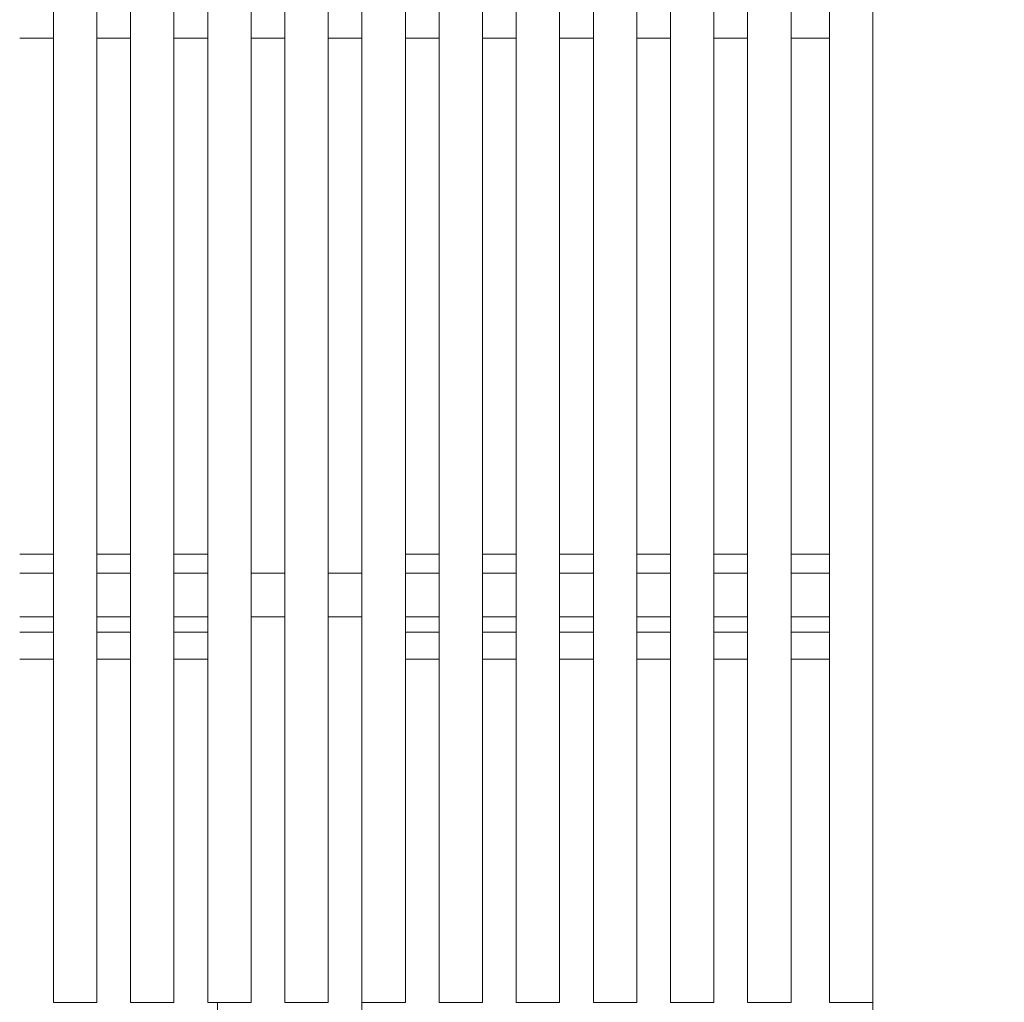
# Model space of a CAD drawing. Header units: millimetres. Extents: x -65 to 293624, y -1905 to 31061.
# Tile 150 of 256: x 106352 to 107373, y 19956 to 20976. Entities that reach past the tile are written whole.
import ezdxf

# ---------------------------------------------------------------- set-up
doc = ezdxf.new("R2010")
doc.units = ezdxf.units.MM
doc.header["$MEASUREMENT"] = 0
for name, color, linetype in [('1244 Fassaadivarustus.AR', 7, 'Continuous'), ('1245 Klaasfassaadid.AR', 7, 'Continuous'), ('1245 Sisehoovi varjestus.AR', 7, 'Continuous'), ('1253 Terrassipostid.AR', 7, 'Continuous')]:
    doc.layers.add(name, color=color, linetype=linetype)

# ---------------------------------------------------------------- blocks, each defined once
blk = doc.blocks.new('Section Element_1069_3', base_point=(20443.1, 12361.4))
at = {"layer": '1253 Terrassipostid.AR', "color": 7, "linetype": 'Continuous', "lineweight": 13}
blk.add_line((107236.9, 16346.4), (107236.9, 21735.9), dxfattribs=at)
blk = doc.blocks.new('Section Element_1078_3', base_point=(20443.1, 12361.4))
at = {"layer": '1253 Terrassipostid.AR', "color": 7, "linetype": 'Continuous', "lineweight": 13}
for p, q in [((106706.9, 20956.4), (106706.9, 20401.4)), ((106706.9, 20356.4), (106706.9, 16341.4)), ((106556.9, 16341.4), (106556.9, 19956.4))]:
    blk.add_line(p, q, dxfattribs=at)
blk = doc.blocks.new('Section Element_1241_3', base_point=(20443.1, 12361.4))
at = {"layer": '1245 Klaasfassaadid.AR', "color": 7, "linetype": 'Continuous', "lineweight": 13}
for p, q in [((106751.9, 20421.4), (106786.9, 20421.4)), ((106831.9, 20421.4), (106866.9, 20421.4)), ((106911.9, 20421.4), (106946.9, 20421.4)), ((106991.9, 20421.4), (107026.9, 20421.4)), ((107071.9, 20421.4), (107106.9, 20421.4)), ((107151.9, 20421.4), (107191.9, 20421.4)), ((107531.9, 20421.4), (107546.9, 20421.4)), ((107591.9, 20421.4), (107626.9, 20421.4)), ((107671.9, 20421.4), (107701.9, 20421.4))]:
    blk.add_line(p, q, dxfattribs=at)
blk = doc.blocks.new('Section Element_1242_3', base_point=(20443.1, 12361.4))
at = {"layer": '1245 Klaasfassaadid.AR', "color": 7, "linetype": 'Continuous', "lineweight": 13}
for p, q in [((105561.9, 20421.4), (105586.9, 20421.4)), ((105631.9, 20421.4), (105666.9, 20421.4)), ((105711.9, 20421.4), (105746.9, 20421.4)), ((105791.9, 20421.4), (105826.9, 20421.4)), ((105871.9, 20421.4), (105906.9, 20421.4)), ((105951.9, 20421.4), (105986.9, 20421.4)), ((106031.9, 20421.4), (106066.9, 20421.4)), ((106111.9, 20421.4), (106146.9, 20421.4)), ((106191.9, 20421.4), (106226.9, 20421.4)), ((106271.9, 20421.4), (106306.9, 20421.4)), ((106351.9, 20421.4), (106386.9, 20421.4)), ((106431.9, 20421.4), (106466.9, 20421.4)), ((106511.9, 20421.4), (106546.9, 20421.4))]:
    blk.add_line(p, q, dxfattribs=at)
blk = doc.blocks.new('Section Element_1677_3', base_point=(20443.1, 12361.4))
at = {"layer": '1245 Sisehoovi varjestus.AR', "color": 7, "linetype": 'Continuous', "lineweight": 13}
for p, q in [((106386.9, 20401.4), (106351.9, 20401.4)), ((106466.9, 20401.4), (106431.9, 20401.4)), ((106546.9, 20401.4), (106511.9, 20401.4)), ((106626.9, 20401.4), (106591.9, 20401.4)), ((106706.9, 20401.4), (106671.9, 20401.4)), ((106786.9, 20401.4), (106751.9, 20401.4)), ((106866.9, 20401.4), (106831.9, 20401.4)), ((106946.9, 20401.4), (106911.9, 20401.4)), ((107026.9, 20401.4), (106991.9, 20401.4)), ((107106.9, 20401.4), (107071.9, 20401.4)), ((107191.9, 20401.4), (107151.9, 20401.4)), ((106386.9, 20356.4), (106351.9, 20356.4)), ((106466.9, 20356.4), (106431.9, 20356.4)), ((106546.9, 20356.4), (106511.9, 20356.4)), ((106626.9, 20356.4), (106591.9, 20356.4)), ((106706.9, 20356.4), (106671.9, 20356.4)), ((106786.9, 20356.4), (106751.9, 20356.4)), ((106866.9, 20356.4), (106831.9, 20356.4)), ((106946.9, 20356.4), (106911.9, 20356.4)), ((107026.9, 20356.4), (106991.9, 20356.4)), ((107106.9, 20356.4), (107071.9, 20356.4)), ((107191.9, 20356.4), (107151.9, 20356.4))]:
    blk.add_line(p, q, dxfattribs=at)
blk = doc.blocks.new('Section Element_1895_3', base_point=(20443.1, 12361.4))
at = {"layer": '1245 Sisehoovi varjestus.AR', "color": 7, "linetype": 'Continuous', "lineweight": 13}
for p, q in [((106386.9, 20956.4), (106351.9, 20956.4)), ((106466.9, 20956.4), (106431.9, 20956.4)), ((106546.9, 20956.4), (106511.9, 20956.4)), ((106626.9, 20956.4), (106591.9, 20956.4)), ((106706.9, 20956.4), (106671.9, 20956.4)), ((106786.9, 20956.4), (106751.9, 20956.4)), ((106866.9, 20956.4), (106831.9, 20956.4)), ((106946.9, 20956.4), (106911.9, 20956.4)), ((107026.9, 20956.4), (106991.9, 20956.4)), ((107106.9, 20956.4), (107071.9, 20956.4)), ((107191.9, 20956.4), (107151.9, 20956.4))]:
    blk.add_line(p, q, dxfattribs=at)
blk = doc.blocks.new('Section Element_2828_3', base_point=(20443.1, 12361.4))
at = {"layer": '1244 Fassaadivarustus.AR', "color": 7, "linetype": 'Continuous', "lineweight": 13}
for p, q in [((106386.9, 20340.2), (106351.9, 20340.2)), ((106466.9, 20340.2), (106431.9, 20340.2)), ((106546.9, 20340.2), (106511.9, 20340.2)), ((106786.9, 20340.2), (106751.9, 20340.2)), ((106866.9, 20340.2), (106831.9, 20340.2)), ((106946.9, 20340.2), (106911.9, 20340.2)), ((107026.9, 20340.2), (106991.9, 20340.2)), ((107106.9, 20340.2), (107071.9, 20340.2)), ((107191.9, 20340.2), (107151.9, 20340.2)), ((106386.9, 20312.3), (106351.9, 20312.3)), ((106466.9, 20312.3), (106431.9, 20312.3)), ((106546.9, 20312.3), (106511.9, 20312.3)), ((106786.9, 20312.3), (106751.9, 20312.3)), ((106866.9, 20312.3), (106831.9, 20312.3)), ((106946.9, 20312.3), (106911.9, 20312.3)), ((107026.9, 20312.3), (106991.9, 20312.3)), ((107106.9, 20312.3), (107071.9, 20312.3)), ((107191.9, 20312.3), (107151.9, 20312.3))]:
    blk.add_line(p, q, dxfattribs=at)
blk = doc.blocks.new('Section Element_3017_3', base_point=(20443.1, 12361.4))
at = {"layer": '1245 Sisehoovi varjestus.AR', "color": 7, "linetype": 'Continuous', "lineweight": 13}
for p, q in [((106431.9, 19956.4), (106431.9, 21523)), ((106386.9, 19956.4), (106386.9, 21511.1)), ((106386.9, 19956.4), (106431.9, 19956.4))]:
    blk.add_line(p, q, dxfattribs=at)
blk = doc.blocks.new('Section Element_3018_3', base_point=(20443.1, 12361.4))
at = {"layer": '1245 Sisehoovi varjestus.AR', "color": 7, "linetype": 'Continuous', "lineweight": 13}
for p, q in [((106511.9, 19956.4), (106511.9, 21544.1)), ((106466.9, 19956.4), (106466.9, 21532.2)), ((106466.9, 19956.4), (106511.9, 19956.4))]:
    blk.add_line(p, q, dxfattribs=at)
blk = doc.blocks.new('Section Element_3019_3', base_point=(20443.1, 12361.4))
at = {"layer": '1245 Sisehoovi varjestus.AR', "color": 7, "linetype": 'Continuous', "lineweight": 13}
for p, q in [((106591.9, 19956.4), (106591.9, 21565.3)), ((106546.9, 19956.4), (106546.9, 21553.4)), ((106546.9, 19956.4), (106591.9, 19956.4))]:
    blk.add_line(p, q, dxfattribs=at)
blk = doc.blocks.new('Section Element_3020_3', base_point=(20443.1, 12361.4))
at = {"layer": '1245 Sisehoovi varjestus.AR', "color": 7, "linetype": 'Continuous', "lineweight": 13}
for p, q in [((106671.9, 19956.4), (106671.9, 21586.4)), ((106626.9, 19956.4), (106626.9, 21574.5)), ((106626.9, 19956.4), (106671.9, 19956.4))]:
    blk.add_line(p, q, dxfattribs=at)
blk = doc.blocks.new('Section Element_3021_3', base_point=(20443.1, 12361.4))
at = {"layer": '1245 Sisehoovi varjestus.AR', "color": 7, "linetype": 'Continuous', "lineweight": 13}
for p, q in [((106751.9, 19956.4), (106751.9, 21607.6)), ((106706.9, 19956.4), (106706.9, 21595.7)), ((106706.9, 19956.4), (106751.9, 19956.4))]:
    blk.add_line(p, q, dxfattribs=at)
blk = doc.blocks.new('Section Element_3022_3', base_point=(20443.1, 12361.4))
at = {"layer": '1245 Sisehoovi varjestus.AR', "color": 7, "linetype": 'Continuous', "lineweight": 13}
for p, q in [((106831.9, 19956.4), (106831.9, 21628.7)), ((106786.9, 19956.4), (106786.9, 21616.8)), ((106786.9, 19956.4), (106831.9, 19956.4))]:
    blk.add_line(p, q, dxfattribs=at)
blk = doc.blocks.new('Section Element_3023_3', base_point=(20443.1, 12361.4))
at = {"layer": '1245 Sisehoovi varjestus.AR', "color": 7, "linetype": 'Continuous', "lineweight": 13}
for p, q in [((106911.9, 19956.4), (106911.9, 21649.9)), ((106866.9, 19956.4), (106866.9, 21638)), ((106866.9, 19956.4), (106911.9, 19956.4))]:
    blk.add_line(p, q, dxfattribs=at)
blk = doc.blocks.new('Section Element_3024_3', base_point=(20443.1, 12361.4))
at = {"layer": '1245 Sisehoovi varjestus.AR', "color": 7, "linetype": 'Continuous', "lineweight": 13}
for p, q in [((106991.9, 19956.4), (106991.9, 21671.1)), ((106946.9, 19956.4), (106946.9, 21659.2)), ((106946.9, 19956.4), (106991.9, 19956.4))]:
    blk.add_line(p, q, dxfattribs=at)
blk = doc.blocks.new('Section Element_3025_3', base_point=(20443.1, 12361.4))
at = {"layer": '1245 Sisehoovi varjestus.AR', "color": 7, "linetype": 'Continuous', "lineweight": 13}
for p, q in [((107071.9, 19956.4), (107071.9, 21692.2)), ((107026.9, 19956.4), (107026.9, 21680.3)), ((107026.9, 19956.4), (107071.9, 19956.4))]:
    blk.add_line(p, q, dxfattribs=at)
blk = doc.blocks.new('Section Element_3026_3', base_point=(20443.1, 12361.4))
at = {"layer": '1245 Sisehoovi varjestus.AR', "color": 7, "linetype": 'Continuous', "lineweight": 13}
for p, q in [((107151.9, 19956.4), (107151.9, 21713.4)), ((107106.9, 19956.4), (107106.9, 21701.5)), ((107106.9, 19956.4), (107151.9, 19956.4))]:
    blk.add_line(p, q, dxfattribs=at)
blk = doc.blocks.new('Section Element_3027_3', base_point=(20443.1, 12361.4))
at = {"layer": '1245 Sisehoovi varjestus.AR', "color": 7, "linetype": 'Continuous', "lineweight": 13}
for q in [(107191.9, 21723.9), (107236.9, 19956.4)]:
    blk.add_line((107191.9, 19956.4), q, dxfattribs=at)

msp = doc.modelspace()

# ---------------------------------------------------------------- block references
at = {"layer": '1244 Fassaadivarustus.AR', "lineweight": 0}
msp.add_blockref('Section Element_2828_3', (20443.1, 12361.4), dxfattribs=at)
at = {"layer": '1245 Klaasfassaadid.AR', "lineweight": 0}
for name in ['Section Element_1242_3', 'Section Element_1241_3']:
    msp.add_blockref(name, (20443.1, 12361.4), dxfattribs=at)
at = {"layer": '1245 Sisehoovi varjestus.AR', "lineweight": 0}
for name in ['Section Element_3027_3', 'Section Element_3026_3', 'Section Element_3025_3', 'Section Element_3024_3', 'Section Element_3023_3', 'Section Element_3022_3', 'Section Element_3021_3', 'Section Element_3020_3', 'Section Element_3019_3', 'Section Element_3018_3', 'Section Element_3017_3', 'Section Element_1895_3', 'Section Element_1677_3']:
    msp.add_blockref(name, (20443.1, 12361.4), dxfattribs=at)
at = {"layer": '1253 Terrassipostid.AR', "lineweight": 0}
for name in ['Section Element_1069_3', 'Section Element_1078_3']:
    msp.add_blockref(name, (20443.1, 12361.4), dxfattribs=at)

doc.saveas('drawing.dxf')
